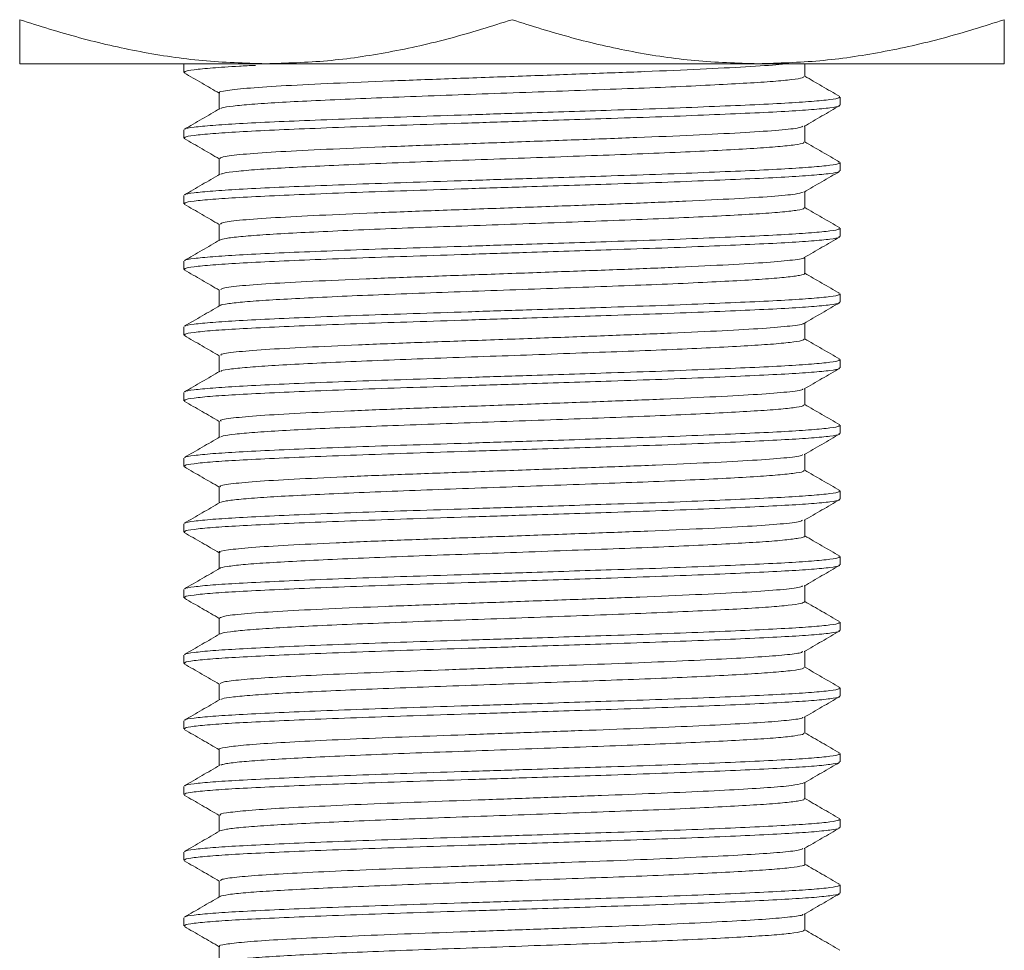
# Model space of a CAD drawing. Header units: millimetres. Extents: x 0 to 210, y 0 to 297.
# Tile 6 of 15: x 65 to 80, y 215 to 229. Entities that reach past the tile are written whole.
import ezdxf

# ---------------------------------------------------------------- set-up
doc = ezdxf.new("R2010")
doc.units = ezdxf.units.MM
doc.layers.add('FORMAT', color=7, linetype='Continuous')

msp = doc.modelspace()

# ---------------------------------------------------------------- linework, layer by layer
at = {"color": 7, "linetype": 'Continuous', "lineweight": 15}
for p, q in [((75.873, 228.17), (68.373, 228.17)), ((79.623, 228.17), (75.873, 228.17))]:
    msp.add_line(p, q, dxfattribs=at)
at = {"color": 7, "linetype": 'Continuous', "lineweight": 15, "flags": 128}
msp.add_lwpolyline([(68.373, 228.17), (67.772, 228.17), (67.211, 228.17), (66.695, 228.17), (66.227, 228.17), (65.813, 228.17), (65.456, 228.17), (65.16, 228.17), (64.926, 228.17), (64.758, 228.17), (64.657, 228.17), (64.623, 228.17)], dxfattribs=at)
at = {"color": 7, "linetype": 'Continuous', "lineweight": 15}
for points, knots in [([(64.623, 228.84), (64.925, 228.745), (65.532, 228.553), (66.462, 228.342), (67.41, 228.198), (68.051, 228.18), (68.372, 228.17)], [0, 0, 0, 0, 0.24727, 0.495365, 0.746876, 1, 1, 1, 1]), ([(64.623, 228.17), (64.623, 228.179), (64.623, 228.197), (64.623, 228.337), (64.623, 228.547), (64.623, 228.742), (64.623, 228.84)], [0, 0, 0, 0, 0.246489, 0.49459, 0.746791, 1, 1, 1, 1]), ([(68.373, 228.17), (68.686, 228.179), (69.313, 228.197), (70.255, 228.337), (71.194, 228.547), (71.813, 228.742), (72.123, 228.84)], [0, 0, 0, 0, 0.246491, 0.494593, 0.746793, 1, 1, 1, 1]), ([(72.123, 228.84), (72.425, 228.745), (73.032, 228.553), (73.963, 228.342), (74.911, 228.198), (75.551, 228.18), (75.873, 228.17)], [0, 0, 0, 0, 0.247269, 0.495363, 0.746874, 1, 1, 1, 1]), ([(75.873, 228.17), (76.186, 228.179), (76.813, 228.197), (77.755, 228.337), (78.694, 228.547), (79.313, 228.742), (79.623, 228.84)], [0, 0, 0, 0, 0.246491, 0.494593, 0.746793, 1, 1, 1, 1]), ([(79.623, 228.84), (79.623, 228.745), (79.623, 228.553), (79.623, 228.342), (79.623, 228.198), (79.623, 228.18), (79.623, 228.17)], [0, 0, 0, 0, 0.247269, 0.495363, 0.746874, 1, 1, 1, 1])]:
    msp.add_open_spline(points, degree=3, knots=knots, dxfattribs=at)
at = {"layer": 'FORMAT', "linetype": 'Continuous', "lineweight": 15}
for p, q in [((67.123, 228.163), (67.123, 228.038)), ((76.582, 227.976), (76.582, 228.17)), ((67.664, 227.726), (67.664, 227.481)), ((77.123, 227.538), (77.123, 227.663)), ((67.123, 227.163), (67.123, 227.038)), ((76.582, 226.976), (76.582, 227.221)), ((67.664, 226.726), (67.664, 226.481)), ((77.123, 226.538), (77.123, 226.663)), ((76.582, 225.976), (76.582, 226.221)), ((67.123, 226.163), (67.123, 226.038)), ((67.664, 225.726), (67.664, 225.481)), ((77.123, 225.538), (77.123, 225.663)), ((67.123, 225.163), (67.123, 225.038)), ((76.582, 224.976), (76.582, 225.221)), ((67.664, 224.726), (67.664, 224.481)), ((77.123, 224.538), (77.123, 224.663)), ((67.123, 224.163), (67.123, 224.038)), ((76.582, 223.976), (76.582, 224.221)), ((67.664, 223.726), (67.664, 223.481)), ((77.123, 223.538), (77.123, 223.663)), ((76.582, 222.976), (76.582, 223.221)), ((67.123, 223.163), (67.123, 223.038)), ((67.664, 222.726), (67.664, 222.481)), ((77.123, 222.538), (77.123, 222.663)), ((67.123, 222.163), (67.123, 222.038)), ((76.582, 221.976), (76.582, 222.221)), ((67.664, 221.726), (67.664, 221.481)), ((77.123, 221.538), (77.123, 221.663)), ((67.123, 221.163), (67.123, 221.038)), ((76.582, 220.976), (76.582, 221.221)), ((67.664, 220.726), (67.664, 220.481)), ((77.123, 220.538), (77.123, 220.663)), ((76.582, 219.976), (76.582, 220.221)), ((67.123, 220.163), (67.123, 220.038)), ((67.664, 219.726), (67.664, 219.481)), ((77.123, 219.538), (77.123, 219.663)), ((67.123, 219.163), (67.123, 219.038)), ((76.582, 218.976), (76.582, 219.221)), ((67.664, 218.726), (67.664, 218.481)), ((77.123, 218.538), (77.123, 218.663)), ((67.123, 218.163), (67.123, 218.038)), ((76.582, 217.976), (76.582, 218.221)), ((67.664, 217.726), (67.664, 217.481)), ((77.123, 217.538), (77.123, 217.663)), ((76.582, 216.976), (76.582, 217.221)), ((67.123, 217.163), (67.123, 217.038)), ((67.664, 216.726), (67.664, 216.481)), ((77.123, 216.538), (77.123, 216.663)), ((67.123, 216.163), (67.123, 216.038)), ((76.582, 215.976), (76.582, 216.221)), ((67.664, 215.726), (67.664, 215.481)), ((77.123, 215.538), (77.123, 215.663)), ((67.123, 215.163), (67.123, 215.038)), ((76.582, 214.976), (76.582, 215.221)), ((67.664, 214.726), (67.664, 214.481))]:
    msp.add_line(p, q, dxfattribs=at)
at = {"layer": 'FORMAT', "linetype": 'Continuous', "lineweight": 0}
for points, knots in [([(76.291, 228.17), (76.26, 228.166), (76.135, 228.15), (75.7, 228.123), (75.016, 228.087), (74.169, 228.05), (73.222, 228.016), (72.22, 227.979), (71.212, 227.943), (70.25, 227.908), (69.384, 227.871), (68.657, 227.836), (68.099, 227.8), (67.77, 227.763), (67.632, 227.739), (67.669, 227.727), (67.671, 227.726)], [0, 0, 0, 0, 0.027021, 0.107109, 0.188004, 0.269129, 0.349129, 0.430247, 0.511153, 0.591234, 0.672481, 0.753075, 0.833403, 0.914684, 0.994928, 1, 1, 1, 1]), ([(67.141, 228.038), (67.138, 228.043), (67.128, 228.056), (67.264, 228.079), (67.543, 228.106), (67.868, 228.128), (68.131, 228.141), (68.216, 228.145)], [0, 0, 0, 0, 0.129189, 0.377665, 0.633346, 0.881824, 1, 1, 1, 1]), ([(76.571, 227.976), (76.568, 227.969), (76.561, 227.953), (76.4, 227.928), (76.118, 227.901), (75.722, 227.875), (75.221, 227.848), (74.636, 227.82), (73.974, 227.793), (73.265, 227.767), (72.518, 227.74), (71.766, 227.713), (71.018, 227.686), (70.307, 227.66), (69.642, 227.632), (69.053, 227.605), (68.547, 227.579), (68.145, 227.552), (67.859, 227.525), (67.703, 227.502), (67.691, 227.489), (67.687, 227.485)], [0, 0, 0, 0, 0.042527, 0.098058, 0.152023, 0.207554, 0.261519, 0.31705, 0.371017, 0.426549, 0.480514, 0.536044, 0.590012, 0.645544, 0.69951, 0.75504, 0.809008, 0.86454, 0.918506, 0.974036, 1, 1, 1, 1]), ([(67.141, 227.172), (67.141, 227.173), (67.137, 227.184), (67.269, 227.204), (67.539, 227.231), (67.954, 227.258), (68.481, 227.284), (69.118, 227.311), (69.833, 227.338), (70.62, 227.365), (71.463, 227.392), (72.266, 227.418), (72.998, 227.442), (73.694, 227.464), (74.421, 227.488), (75.135, 227.516), (75.771, 227.543), (76.296, 227.569), (76.71, 227.596), (76.982, 227.623), (77.119, 227.646), (77.108, 227.659), (77.104, 227.663)], [0, 0, 0, 0, 0.0108353, 0.0646956, 0.1201177, 0.1739786, 0.2294015, 0.2832617, 0.3386837, 0.3925452, 0.4479688, 0.5058214, 0.5479814, 0.5908758, 0.6447353, 0.7001567, 0.7540169, 0.809439, 0.8632992, 0.9187214, 0.9725814, 1, 1, 1, 1]), ([(67.141, 227.038), (67.138, 227.043), (67.127, 227.056), (67.265, 227.079), (67.539, 227.106), (67.954, 227.133), (68.481, 227.159), (69.117, 227.186), (69.833, 227.213), (70.62, 227.24), (71.463, 227.267), (72.266, 227.293), (72.998, 227.317), (73.694, 227.339), (74.421, 227.363), (75.135, 227.391), (75.771, 227.418), (76.296, 227.444), (76.71, 227.471), (76.982, 227.498), (77.119, 227.521), (77.108, 227.534), (77.104, 227.538)], [0, 0, 0, 0, 0.027531, 0.080482, 0.134969, 0.18792, 0.242408, 0.295359, 0.349846, 0.402798, 0.457286, 0.514162, 0.555611, 0.597781, 0.650732, 0.705218, 0.758169, 0.812655, 0.865606, 0.920093, 0.973044, 1, 1, 1, 1]), ([(76.553, 227.217), (76.534, 227.208), (76.492, 227.187), (76.162, 227.153), (75.626, 227.119), (74.906, 227.082), (74.046, 227.046), (73.088, 227.011), (72.082, 226.974), (71.077, 226.938), (70.126, 226.903), (69.276, 226.866), (68.569, 226.831), (68.046, 226.795), (67.72, 226.759), (67.687, 226.737), (67.671, 226.726)], [0, 0, 0, 0, 0.054701, 0.12826, 0.200759, 0.274196, 0.347586, 0.420103, 0.493688, 0.566826, 0.639512, 0.713159, 0.785971, 0.858968, 0.932592, 1, 1, 1, 1]), ([(76.565, 226.976), (76.568, 226.971), (76.575, 226.957), (76.445, 226.934), (76.194, 226.907), (75.818, 226.88), (75.343, 226.854), (74.772, 226.826), (74.13, 226.799), (73.425, 226.773), (72.69, 226.746), (71.932, 226.719), (71.186, 226.692), (70.46, 226.666), (69.788, 226.639), (69.176, 226.611), (68.654, 226.585), (68.224, 226.558), (67.914, 226.531), (67.725, 226.507), (67.698, 226.492), (67.686, 226.486)], [0, 0, 0, 0, 0.031095, 0.085097, 0.140664, 0.194667, 0.250237, 0.304239, 0.359806, 0.413809, 0.469379, 0.52338, 0.578948, 0.63295, 0.688519, 0.742521, 0.798088, 0.85209, 0.907658, 0.961659, 1, 1, 1, 1]), ([(67.141, 226.172), (67.141, 226.174), (67.137, 226.184), (67.269, 226.204), (67.538, 226.231), (67.954, 226.258), (68.481, 226.284), (69.118, 226.311), (69.833, 226.338), (70.62, 226.365), (71.463, 226.392), (72.266, 226.418), (72.998, 226.442), (73.694, 226.464), (74.421, 226.488), (75.135, 226.516), (75.771, 226.543), (76.296, 226.569), (76.71, 226.596), (76.982, 226.623), (77.119, 226.646), (77.108, 226.659), (77.104, 226.663)], [0, 0, 0, 0, 0.010176, 0.064072, 0.119531, 0.173428, 0.228888, 0.282784, 0.338243, 0.39214, 0.447601, 0.505492, 0.54768, 0.590603, 0.644499, 0.699957, 0.753853, 0.809312, 0.863208, 0.918667, 0.972563, 1, 1, 1, 1]), ([(67.141, 226.038), (67.138, 226.043), (67.127, 226.056), (67.265, 226.079), (67.539, 226.106), (67.954, 226.133), (68.481, 226.159), (69.117, 226.186), (69.833, 226.213), (70.62, 226.24), (71.463, 226.267), (72.266, 226.293), (72.998, 226.317), (73.694, 226.339), (74.421, 226.363), (75.135, 226.391), (75.771, 226.418), (76.296, 226.444), (76.71, 226.471), (76.982, 226.498), (77.119, 226.521), (77.108, 226.534), (77.104, 226.538)], [0, 0, 0, 0, 0.027531, 0.080482, 0.134969, 0.18792, 0.242408, 0.295359, 0.349846, 0.402798, 0.457286, 0.514162, 0.555611, 0.597781, 0.650732, 0.705218, 0.758169, 0.812655, 0.865606, 0.920093, 0.973044, 1, 1, 1, 1]), ([(76.558, 226.216), (76.529, 226.206), (76.467, 226.183), (76.101, 226.148), (75.538, 226.114), (74.796, 226.077), (73.92, 226.041), (72.953, 226.006), (71.944, 225.969), (70.944, 225.934), (70.003, 225.898), (69.171, 225.861), (68.486, 225.826), (67.991, 225.79), (67.703, 225.756), (67.688, 225.735), (67.682, 225.726)], [0, 0, 0, 0, 0.0627214, 0.1363394, 0.2089871, 0.2826848, 0.3560806, 0.4288426, 0.5026343, 0.5757243, 0.648752, 0.7225515, 0.7953498, 0.8686971, 0.9424179, 1, 1, 1, 1]), ([(76.568, 225.976), (76.572, 225.973), (76.587, 225.962), (76.485, 225.94), (76.261, 225.913), (75.913, 225.886), (75.457, 225.86), (74.909, 225.833), (74.277, 225.805), (73.59, 225.779), (72.855, 225.752), (72.105, 225.725), (71.35, 225.698), (70.623, 225.672), (69.932, 225.645), (69.309, 225.617), (68.761, 225.59), (68.313, 225.565), (67.972, 225.537), (67.745, 225.51), (67.697, 225.493), (67.674, 225.485)], [0, 0, 0, 0, 0.018012, 0.073501, 0.127425, 0.182913, 0.236837, 0.292325, 0.346249, 0.401737, 0.455661, 0.511149, 0.565073, 0.620562, 0.674485, 0.729973, 0.783899, 0.839388, 0.893312, 0.948799, 1, 1, 1, 1]), ([(67.141, 225.171), (67.141, 225.173), (67.136, 225.184), (67.269, 225.204), (67.539, 225.231), (67.954, 225.258), (68.481, 225.284), (69.118, 225.311), (69.833, 225.338), (70.62, 225.365), (71.463, 225.392), (72.266, 225.418), (72.998, 225.442), (73.694, 225.464), (74.421, 225.488), (75.135, 225.516), (75.771, 225.543), (76.296, 225.569), (76.71, 225.596), (76.982, 225.623), (77.119, 225.646), (77.108, 225.659), (77.104, 225.663)], [0, 0, 0, 0, 0.0114845, 0.0653094, 0.1206951, 0.1745207, 0.2299072, 0.283732, 0.3391177, 0.3929438, 0.448331, 0.5061457, 0.548278, 0.5911443, 0.6449685, 0.7003535, 0.7541783, 0.809564, 0.8633889, 0.9187747, 0.9725994, 1, 1, 1, 1]), ([(67.141, 225.038), (67.138, 225.043), (67.127, 225.056), (67.265, 225.079), (67.539, 225.106), (67.954, 225.133), (68.481, 225.159), (69.117, 225.186), (69.833, 225.213), (70.62, 225.24), (71.463, 225.267), (72.266, 225.293), (72.998, 225.317), (73.694, 225.339), (74.421, 225.363), (75.135, 225.391), (75.771, 225.418), (76.296, 225.444), (76.71, 225.471), (76.982, 225.498), (77.119, 225.521), (77.108, 225.534), (77.104, 225.538)], [0, 0, 0, 0, 0.027531, 0.080482, 0.134969, 0.18792, 0.242408, 0.295359, 0.349846, 0.402798, 0.457286, 0.514162, 0.555611, 0.597781, 0.650732, 0.705218, 0.758169, 0.812655, 0.865606, 0.920093, 0.973044, 1, 1, 1, 1]), ([(76.572, 225.217), (76.572, 225.217), (76.59, 225.205), (76.417, 225.18), (76.043, 225.144), (75.444, 225.109), (74.685, 225.072), (73.793, 225.036), (72.817, 225.001), (71.807, 224.964), (70.811, 224.929), (69.882, 224.893), (69.068, 224.856), (68.406, 224.822), (67.94, 224.785), (67.687, 224.753), (67.689, 224.734), (67.689, 224.726)], [0, 0, 0, 0, 0.0016773, 0.0751365, 0.1484399, 0.2209619, 0.294546, 0.3675743, 0.4403068, 0.5139298, 0.5866356, 0.6596938, 0.7332697, 0.8057795, 0.8791048, 0.9525476, 1, 1, 1, 1]), ([(76.575, 224.976), (76.577, 224.975), (76.598, 224.965), (76.516, 224.946), (76.325, 224.919), (75.999, 224.892), (75.57, 224.866), (75.038, 224.839), (74.428, 224.811), (73.746, 224.785), (73.025, 224.759), (72.272, 224.731), (71.521, 224.704), (70.78, 224.678), (70.084, 224.651), (69.441, 224.624), (68.878, 224.596), (68.404, 224.57), (68.036, 224.543), (67.794, 224.516), (67.678, 224.497), (67.68, 224.487), (67.68, 224.486)], [0, 0, 0, 0, 0.006522, 0.0606, 0.116246, 0.170325, 0.225972, 0.28005, 0.335696, 0.389775, 0.445423, 0.499501, 0.555146, 0.609226, 0.664874, 0.718952, 0.774597, 0.828677, 0.884325, 0.938402, 0.994048, 1, 1, 1, 1]), ([(67.141, 224.173), (67.141, 224.174), (67.138, 224.184), (67.269, 224.204), (67.538, 224.231), (67.954, 224.258), (68.481, 224.284), (69.118, 224.311), (69.833, 224.338), (70.62, 224.365), (71.463, 224.392), (72.266, 224.418), (72.998, 224.442), (73.694, 224.464), (74.421, 224.488), (75.135, 224.516), (75.771, 224.543), (76.296, 224.569), (76.71, 224.596), (76.982, 224.623), (77.119, 224.646), (77.108, 224.659), (77.104, 224.663)], [0, 0, 0, 0, 0.0088639, 0.0628314, 0.1183641, 0.1723323, 0.2278656, 0.2818331, 0.3373656, 0.3913345, 0.4468685, 0.5048364, 0.5470805, 0.5900604, 0.6440272, 0.6995591, 0.7535266, 0.8090592, 0.8630267, 0.9185594, 0.9725268, 1, 1, 1, 1]), ([(67.141, 224.038), (67.138, 224.043), (67.127, 224.056), (67.265, 224.079), (67.539, 224.106), (67.954, 224.133), (68.481, 224.159), (69.117, 224.186), (69.833, 224.213), (70.62, 224.24), (71.463, 224.267), (72.266, 224.293), (72.998, 224.317), (73.694, 224.339), (74.421, 224.363), (75.135, 224.391), (75.771, 224.418), (76.296, 224.444), (76.71, 224.471), (76.982, 224.498), (77.119, 224.521), (77.108, 224.534), (77.104, 224.538)], [0, 0, 0, 0, 0.027531, 0.080482, 0.134969, 0.18792, 0.242408, 0.295359, 0.349846, 0.402798, 0.457286, 0.514162, 0.555611, 0.597781, 0.650732, 0.705218, 0.758169, 0.812655, 0.865606, 0.920093, 0.973044, 1, 1, 1, 1]), ([(76.56, 224.216), (76.561, 224.214), (76.573, 224.201), (76.379, 224.175), (75.973, 224.139), (75.35, 224.104), (74.57, 224.067), (73.664, 224.032), (72.68, 223.996), (71.669, 223.959), (70.68, 223.924), (69.764, 223.888), (68.969, 223.851), (68.329, 223.817), (67.894, 223.78), (67.672, 223.75), (67.687, 223.732), (67.692, 223.726)], [0, 0, 0, 0, 0.009317, 0.083044, 0.156359, 0.229173, 0.30297, 0.375961, 0.449078, 0.52286, 0.595599, 0.669014, 0.742693, 0.815333, 0.888963, 0.962454, 1, 1, 1, 1]), ([(76.575, 223.976), (76.568, 223.968), (76.553, 223.952), (76.376, 223.925), (76.084, 223.898), (75.674, 223.872), (75.167, 223.845), (74.569, 223.817), (73.907, 223.791), (73.187, 223.765), (72.445, 223.737), (71.686, 223.71), (70.947, 223.684), (70.234, 223.657), (69.581, 223.63), (68.995, 223.602), (68.503, 223.576), (68.108, 223.549), (67.838, 223.522), (67.695, 223.501), (67.689, 223.488), (67.687, 223.485)], [0, 0, 0, 0, 0.0488936, 0.1028265, 0.1583232, 0.212258, 0.2677571, 0.32169, 0.3771869, 0.431121, 0.4866193, 0.5405523, 0.5960493, 0.6499823, 0.7054793, 0.7594121, 0.814909, 0.868842, 0.9243391, 0.9782731, 1, 1, 1, 1]), ([(67.141, 223.171), (67.141, 223.173), (67.136, 223.184), (67.269, 223.204), (67.539, 223.231), (67.954, 223.258), (68.481, 223.284), (69.118, 223.311), (69.833, 223.338), (70.62, 223.365), (71.463, 223.392), (72.266, 223.418), (72.998, 223.442), (73.694, 223.464), (74.421, 223.488), (75.135, 223.516), (75.771, 223.543), (76.296, 223.569), (76.71, 223.596), (76.982, 223.623), (77.119, 223.646), (77.108, 223.659), (77.104, 223.663)], [0, 0, 0, 0, 0.011531, 0.065354, 0.120737, 0.17456, 0.229944, 0.283766, 0.339149, 0.392973, 0.448357, 0.506169, 0.548299, 0.591164, 0.644985, 0.700368, 0.75419, 0.809573, 0.863395, 0.918779, 0.972601, 1, 1, 1, 1]), ([(67.141, 223.038), (67.138, 223.043), (67.127, 223.056), (67.265, 223.079), (67.539, 223.106), (67.954, 223.133), (68.481, 223.159), (69.117, 223.186), (69.833, 223.213), (70.62, 223.24), (71.463, 223.267), (72.266, 223.293), (72.998, 223.317), (73.694, 223.339), (74.421, 223.363), (75.135, 223.391), (75.771, 223.418), (76.296, 223.444), (76.71, 223.471), (76.982, 223.498), (77.119, 223.521), (77.108, 223.534), (77.104, 223.538)], [0, 0, 0, 0, 0.027531, 0.080482, 0.134969, 0.18792, 0.242408, 0.295359, 0.349846, 0.402798, 0.457286, 0.514162, 0.555611, 0.597781, 0.650732, 0.705218, 0.758169, 0.812655, 0.865606, 0.920093, 0.973044, 1, 1, 1, 1]), ([(76.551, 223.217), (76.552, 223.214), (76.557, 223.198), (76.337, 223.17), (75.899, 223.134), (75.253, 223.099), (74.453, 223.062), (73.534, 223.027), (72.543, 222.991), (71.532, 222.954), (70.55, 222.92), (69.648, 222.883), (68.872, 222.847), (68.256, 222.812), (67.851, 222.775), (67.659, 222.747), (67.684, 222.73), (67.69, 222.726)], [0, 0, 0, 0, 0.021587, 0.095204, 0.168157, 0.240987, 0.31462, 0.387271, 0.460425, 0.533987, 0.606484, 0.679882, 0.753287, 0.825781, 0.899338, 0.972503, 1, 1, 1, 1]), ([(76.568, 222.976), (76.568, 222.97), (76.569, 222.956), (76.426, 222.931), (76.16, 222.904), (75.776, 222.878), (75.287, 222.851), (74.712, 222.824), (74.058, 222.796), (73.355, 222.771), (72.61, 222.743), (71.859, 222.716), (71.108, 222.689), (70.392, 222.663), (69.72, 222.636), (69.121, 222.609), (68.604, 222.582), (68.188, 222.556), (67.888, 222.528), (67.716, 222.505), (67.696, 222.491), (67.689, 222.486)], [0, 0, 0, 0, 0.035818, 0.091483, 0.145578, 0.201242, 0.255338, 0.311002, 0.365099, 0.420764, 0.474859, 0.530523, 0.584621, 0.640287, 0.694382, 0.750046, 0.804144, 0.85981, 0.913905, 0.969569, 1, 1, 1, 1]), ([(67.141, 222.173), (67.141, 222.174), (67.138, 222.184), (67.269, 222.204), (67.538, 222.231), (67.954, 222.258), (68.481, 222.284), (69.118, 222.311), (69.833, 222.338), (70.62, 222.365), (71.463, 222.392), (72.266, 222.418), (72.998, 222.442), (73.694, 222.464), (74.421, 222.488), (75.135, 222.516), (75.771, 222.543), (76.296, 222.569), (76.71, 222.596), (76.982, 222.623), (77.119, 222.646), (77.108, 222.659), (77.104, 222.663)], [0, 0, 0, 0, 0.008594, 0.062577, 0.118124, 0.172107, 0.227656, 0.281638, 0.337185, 0.391169, 0.446718, 0.504702, 0.546957, 0.589949, 0.64393, 0.699477, 0.75346, 0.809007, 0.862989, 0.918537, 0.972519, 1, 1, 1, 1]), ([(67.141, 222.038), (67.138, 222.043), (67.127, 222.056), (67.265, 222.079), (67.539, 222.106), (67.954, 222.133), (68.481, 222.159), (69.117, 222.186), (69.833, 222.213), (70.62, 222.24), (71.463, 222.267), (72.266, 222.293), (72.998, 222.317), (73.694, 222.339), (74.421, 222.363), (75.135, 222.391), (75.771, 222.418), (76.296, 222.444), (76.71, 222.471), (76.982, 222.498), (77.119, 222.521), (77.108, 222.534), (77.104, 222.538)], [0, 0, 0, 0, 0.027531, 0.080482, 0.134969, 0.18792, 0.242408, 0.295359, 0.349846, 0.402798, 0.457286, 0.514162, 0.555611, 0.597781, 0.650732, 0.705218, 0.758169, 0.812655, 0.865606, 0.920093, 0.973044, 1, 1, 1, 1]), ([(76.546, 222.216), (76.544, 222.211), (76.538, 222.195), (76.29, 222.165), (75.821, 222.13), (75.152, 222.094), (74.334, 222.057), (73.402, 222.022), (72.406, 221.986), (71.395, 221.949), (70.421, 221.915), (69.534, 221.878), (68.778, 221.842), (68.187, 221.807), (67.814, 221.77), (67.647, 221.744), (67.678, 221.729), (67.685, 221.726)], [0, 0, 0, 0, 0.030061, 0.103818, 0.176681, 0.249844, 0.323562, 0.396215, 0.469653, 0.543245, 0.61584, 0.689469, 0.76285, 0.835538, 0.909273, 0.982359, 1, 1, 1, 1]), ([(76.565, 221.976), (76.569, 221.972), (76.581, 221.96), (76.467, 221.937), (76.232, 221.91), (75.87, 221.884), (75.407, 221.857), (74.846, 221.83), (74.213, 221.803), (73.514, 221.776), (72.782, 221.75), (72.025, 221.722), (71.277, 221.695), (70.547, 221.669), (69.868, 221.642), (69.247, 221.615), (68.713, 221.588), (68.271, 221.562), (67.945, 221.535), (67.735, 221.509), (67.698, 221.493), (67.681, 221.485)], [0, 0, 0, 0, 0.024125, 0.078084, 0.133607, 0.187567, 0.243093, 0.297051, 0.352574, 0.406535, 0.46206, 0.516019, 0.571542, 0.625502, 0.681027, 0.734985, 0.790509, 0.844468, 0.899992, 0.95395, 1, 1, 1, 1]), ([(67.141, 221.172), (67.141, 221.173), (67.137, 221.184), (67.269, 221.204), (67.539, 221.231), (67.954, 221.258), (68.481, 221.284), (69.118, 221.311), (69.833, 221.338), (70.62, 221.365), (71.463, 221.392), (72.266, 221.418), (72.998, 221.442), (73.694, 221.464), (74.421, 221.488), (75.135, 221.516), (75.771, 221.543), (76.296, 221.569), (76.71, 221.596), (76.982, 221.623), (77.119, 221.646), (77.108, 221.659), (77.104, 221.663)], [0, 0, 0, 0, 0.0112046, 0.0650447, 0.1204462, 0.174287, 0.2296892, 0.2835292, 0.3389305, 0.3927719, 0.4481749, 0.5060059, 0.5481501, 0.5910285, 0.6448679, 0.7002687, 0.7541087, 0.8095101, 0.8633502, 0.9187517, 0.9725917, 1, 1, 1, 1]), ([(67.141, 221.038), (67.138, 221.043), (67.127, 221.056), (67.265, 221.079), (67.539, 221.106), (67.954, 221.133), (68.481, 221.159), (69.117, 221.186), (69.833, 221.213), (70.62, 221.24), (71.463, 221.267), (72.266, 221.293), (72.998, 221.317), (73.694, 221.339), (74.421, 221.363), (75.135, 221.391), (75.771, 221.418), (76.296, 221.444), (76.71, 221.471), (76.982, 221.498), (77.119, 221.521), (77.108, 221.534), (77.104, 221.538)], [0, 0, 0, 0, 0.027531, 0.080482, 0.134969, 0.18792, 0.242408, 0.295359, 0.349846, 0.402798, 0.457286, 0.514162, 0.555611, 0.597781, 0.650732, 0.705218, 0.758169, 0.812655, 0.865606, 0.920093, 0.973044, 1, 1, 1, 1]), ([(76.546, 221.217), (76.539, 221.21), (76.519, 221.191), (76.239, 221.16), (75.741, 221.125), (75.049, 221.089), (74.213, 221.052), (73.269, 221.018), (72.268, 220.981), (71.259, 220.945), (70.294, 220.91), (69.422, 220.873), (68.688, 220.837), (68.121, 220.802), (67.781, 220.765), (67.635, 220.741), (67.671, 220.727), (67.675, 220.726)], [0, 0, 0, 0, 0.040907, 0.114586, 0.187236, 0.260521, 0.334106, 0.406642, 0.480149, 0.553554, 0.626129, 0.699773, 0.772913, 0.845679, 0.919373, 0.992187, 1, 1, 1, 1]), ([(76.572, 220.976), (76.575, 220.974), (76.593, 220.964), (76.504, 220.944), (76.296, 220.916), (75.962, 220.889), (75.518, 220.863), (74.981, 220.836), (74.358, 220.809), (73.678, 220.782), (72.946, 220.756), (72.198, 220.728), (71.441, 220.701), (70.71, 220.675), (70.013, 220.648), (69.382, 220.621), (68.823, 220.594), (68.364, 220.568), (68.003, 220.541), (67.778, 220.513), (67.67, 220.495), (67.675, 220.486), (67.675, 220.486)], [0, 0, 0, 0, 0.011049, 0.066694, 0.120769, 0.176412, 0.230487, 0.286132, 0.340206, 0.395849, 0.449924, 0.505567, 0.559642, 0.615285, 0.66936, 0.725003, 0.779079, 0.834723, 0.888798, 0.944441, 0.998517, 1, 1, 1, 1]), ([(67.141, 220.173), (67.141, 220.174), (67.138, 220.184), (67.269, 220.204), (67.538, 220.231), (67.954, 220.258), (68.481, 220.284), (69.118, 220.311), (69.833, 220.338), (70.62, 220.365), (71.463, 220.392), (72.266, 220.418), (72.998, 220.442), (73.694, 220.464), (74.421, 220.488), (75.135, 220.516), (75.771, 220.543), (76.296, 220.569), (76.71, 220.596), (76.982, 220.623), (77.119, 220.646), (77.108, 220.659), (77.104, 220.663)], [0, 0, 0, 0, 0.009068, 0.063024, 0.118546, 0.172503, 0.228025, 0.281981, 0.337502, 0.39146, 0.446982, 0.504938, 0.547174, 0.590145, 0.644101, 0.699621, 0.753577, 0.809098, 0.863055, 0.918576, 0.972532, 1, 1, 1, 1]), ([(67.141, 220.038), (67.138, 220.043), (67.127, 220.056), (67.265, 220.079), (67.539, 220.106), (67.954, 220.133), (68.481, 220.159), (69.117, 220.186), (69.833, 220.213), (70.62, 220.24), (71.463, 220.267), (72.266, 220.293), (72.998, 220.317), (73.694, 220.339), (74.421, 220.363), (75.135, 220.391), (75.771, 220.418), (76.296, 220.444), (76.71, 220.471), (76.982, 220.498), (77.119, 220.521), (77.108, 220.534), (77.104, 220.538)], [0, 0, 0, 0, 0.027531, 0.080482, 0.134969, 0.18792, 0.242408, 0.295359, 0.349846, 0.402798, 0.457286, 0.514162, 0.555611, 0.597781, 0.650732, 0.705218, 0.758169, 0.812655, 0.865606, 0.920093, 0.973044, 1, 1, 1, 1]), ([(76.549, 220.216), (76.534, 220.208), (76.498, 220.188), (76.183, 220.155), (75.656, 220.12), (74.943, 220.084), (74.089, 220.047), (73.135, 220.013), (72.13, 219.976), (71.124, 219.94), (70.169, 219.905), (69.314, 219.868), (68.599, 219.833), (68.067, 219.797), (67.726, 219.761), (67.686, 219.737), (67.667, 219.726)], [0, 0, 0, 0, 0.0502076, 0.123884, 0.1964913, 0.2699752, 0.3435025, 0.4160933, 0.4897448, 0.5630383, 0.6357646, 0.7094978, 0.7824746, 0.8554871, 0.9292159, 1, 1, 1, 1]), ([(76.581, 219.976), (76.57, 219.967), (76.546, 219.95), (76.353, 219.922), (76.046, 219.895), (75.628, 219.869), (75.108, 219.842), (74.507, 219.815), (73.833, 219.788), (73.116, 219.762), (72.364, 219.734), (71.613, 219.707), (70.869, 219.681), (70.168, 219.654), (69.515, 219.627), (68.943, 219.6), (68.456, 219.574), (68.076, 219.547), (67.816, 219.519), (67.687, 219.499), (67.685, 219.488), (67.684, 219.485)], [0, 0, 0, 0, 0.053544, 0.109095, 0.163081, 0.218633, 0.272618, 0.328168, 0.382155, 0.437708, 0.491693, 0.547243, 0.60123, 0.656783, 0.710768, 0.766318, 0.820305, 0.875858, 0.929843, 0.985393, 1, 1, 1, 1]), ([(67.141, 219.172), (67.141, 219.173), (67.137, 219.184), (67.269, 219.204), (67.539, 219.231), (67.954, 219.258), (68.481, 219.284), (69.118, 219.311), (69.833, 219.338), (70.62, 219.365), (71.463, 219.392), (72.266, 219.418), (72.998, 219.442), (73.694, 219.464), (74.421, 219.488), (75.135, 219.516), (75.771, 219.543), (76.296, 219.569), (76.71, 219.596), (76.982, 219.623), (77.119, 219.646), (77.108, 219.659), (77.104, 219.663)], [0, 0, 0, 0, 0.010778, 0.064641, 0.120066, 0.17393, 0.229356, 0.28322, 0.338645, 0.39251, 0.447937, 0.505793, 0.547955, 0.590852, 0.644715, 0.700139, 0.754003, 0.809428, 0.863291, 0.918717, 0.97258, 1, 1, 1, 1]), ([(67.141, 219.038), (67.138, 219.043), (67.127, 219.056), (67.265, 219.079), (67.539, 219.106), (67.954, 219.133), (68.481, 219.159), (69.117, 219.186), (69.833, 219.213), (70.62, 219.24), (71.463, 219.267), (72.266, 219.293), (72.998, 219.317), (73.694, 219.339), (74.421, 219.363), (75.135, 219.391), (75.771, 219.418), (76.296, 219.444), (76.71, 219.471), (76.982, 219.498), (77.119, 219.521), (77.108, 219.534), (77.104, 219.538)], [0, 0, 0, 0, 0.027531, 0.080482, 0.134969, 0.18792, 0.242408, 0.295359, 0.349846, 0.402798, 0.457286, 0.514162, 0.555611, 0.597781, 0.650732, 0.705218, 0.758169, 0.812655, 0.865606, 0.920093, 0.973044, 1, 1, 1, 1]), ([(76.553, 219.216), (76.541, 219.209), (76.51, 219.191), (76.258, 219.162), (75.834, 219.131), (75.256, 219.099), (74.553, 219.067), (73.753, 219.035), (72.888, 219.004), (71.992, 218.971), (71.101, 218.939), (70.252, 218.908), (69.476, 218.875), (68.808, 218.843), (68.271, 218.812), (67.894, 218.78), (67.685, 218.751), (67.684, 218.733), (67.683, 218.726)], [0, 0, 0, 0, 0.043348, 0.108929, 0.173682, 0.238618, 0.304211, 0.369142, 0.4339, 0.499482, 0.564578, 0.629198, 0.694743, 0.759981, 0.824513, 0.889999, 0.955355, 1, 1, 1, 1]), ([(76.57, 218.976), (76.567, 218.969), (76.562, 218.954), (76.403, 218.928), (76.127, 218.901), (75.729, 218.875), (75.234, 218.848), (74.646, 218.821), (73.991, 218.794), (73.277, 218.768), (72.537, 218.741), (71.779, 218.713), (71.036, 218.687), (70.319, 218.66), (69.658, 218.633), (69.062, 218.606), (68.559, 218.58), (68.15, 218.553), (67.865, 218.526), (67.706, 218.503), (67.693, 218.49), (67.689, 218.485)], [0, 0, 0, 0, 0.042115, 0.096108, 0.151666, 0.205661, 0.261222, 0.315215, 0.370774, 0.424768, 0.480329, 0.534322, 0.58988, 0.643874, 0.699434, 0.753427, 0.808985, 0.862978, 0.918537, 0.972531, 1, 1, 1, 1]), ([(67.141, 218.172), (67.141, 218.174), (67.137, 218.184), (67.269, 218.204), (67.538, 218.231), (67.954, 218.258), (68.481, 218.284), (69.118, 218.311), (69.833, 218.338), (70.62, 218.365), (71.463, 218.392), (72.266, 218.418), (72.998, 218.442), (73.694, 218.464), (74.421, 218.488), (75.135, 218.516), (75.771, 218.543), (76.296, 218.569), (76.71, 218.596), (76.982, 218.623), (77.119, 218.646), (77.108, 218.659), (77.104, 218.663)], [0, 0, 0, 0, 0.010367, 0.064252, 0.119701, 0.173587, 0.229036, 0.282922, 0.33837, 0.392257, 0.447707, 0.505587, 0.547767, 0.590682, 0.644567, 0.700015, 0.7539, 0.809349, 0.863234, 0.918683, 0.972568, 1, 1, 1, 1]), ([(67.141, 218.038), (67.138, 218.043), (67.127, 218.056), (67.265, 218.079), (67.539, 218.106), (67.954, 218.133), (68.481, 218.159), (69.117, 218.186), (69.833, 218.213), (70.62, 218.24), (71.463, 218.267), (72.266, 218.293), (72.998, 218.317), (73.694, 218.339), (74.421, 218.363), (75.135, 218.391), (75.771, 218.418), (76.296, 218.444), (76.71, 218.471), (76.982, 218.498), (77.119, 218.521), (77.108, 218.534), (77.104, 218.538)], [0, 0, 0, 0, 0.027531, 0.080482, 0.134969, 0.18792, 0.242408, 0.295359, 0.349846, 0.402798, 0.457286, 0.514162, 0.555611, 0.597781, 0.650732, 0.705218, 0.758169, 0.812655, 0.865606, 0.920093, 0.973044, 1, 1, 1, 1]), ([(76.554, 218.217), (76.554, 218.213), (76.552, 218.199), (76.365, 218.173), (76.002, 218.141), (75.471, 218.111), (74.81, 218.078), (74.04, 218.046), (73.194, 218.015), (72.304, 217.982), (71.408, 217.95), (70.54, 217.919), (69.735, 217.887), (69.026, 217.854), (68.443, 217.823), (68, 217.791), (67.744, 217.758), (67.637, 217.737), (67.666, 217.726), (67.668, 217.726)], [0, 0, 0, 0, 0.021833, 0.087312, 0.152409, 0.216889, 0.282319, 0.347543, 0.411965, 0.477322, 0.542651, 0.607065, 0.672324, 0.737734, 0.802191, 0.867329, 0.932796, 0.997347, 1, 1, 1, 1]), ([(76.566, 217.976), (76.569, 217.971), (76.576, 217.958), (76.45, 217.935), (76.199, 217.907), (75.829, 217.881), (75.352, 217.854), (74.787, 217.827), (74.141, 217.8), (73.444, 217.774), (72.703, 217.747), (71.952, 217.72), (71.199, 217.692), (70.478, 217.667), (69.799, 217.639), (69.191, 217.612), (68.662, 217.585), (68.234, 217.559), (67.918, 217.532), (67.726, 217.507), (67.697, 217.492), (67.685, 217.486)], [0, 0, 0, 0, 0.029107, 0.084668, 0.138662, 0.194222, 0.248216, 0.303776, 0.357771, 0.413331, 0.467325, 0.522886, 0.576881, 0.632442, 0.686437, 0.741997, 0.795993, 0.851555, 0.905549, 0.961109, 1, 1, 1, 1]), ([(67.141, 217.172), (67.141, 217.174), (67.137, 217.184), (67.269, 217.204), (67.538, 217.231), (67.954, 217.258), (68.481, 217.284), (69.118, 217.311), (69.833, 217.338), (70.62, 217.365), (71.463, 217.392), (72.266, 217.418), (72.998, 217.442), (73.694, 217.464), (74.421, 217.488), (75.135, 217.516), (75.771, 217.543), (76.296, 217.569), (76.71, 217.596), (76.982, 217.623), (77.119, 217.646), (77.108, 217.659), (77.104, 217.663)], [0, 0, 0, 0, 0.010357, 0.064243, 0.119692, 0.173579, 0.229029, 0.282915, 0.338364, 0.392251, 0.447702, 0.505582, 0.547763, 0.590678, 0.644563, 0.700012, 0.753898, 0.809347, 0.863233, 0.918682, 0.972568, 1, 1, 1, 1]), ([(67.141, 217.038), (67.138, 217.043), (67.127, 217.056), (67.265, 217.079), (67.539, 217.106), (67.954, 217.133), (68.481, 217.159), (69.117, 217.186), (69.833, 217.213), (70.62, 217.24), (71.463, 217.267), (72.266, 217.293), (72.998, 217.317), (73.694, 217.339), (74.421, 217.363), (75.135, 217.391), (75.771, 217.418), (76.296, 217.444), (76.71, 217.471), (76.982, 217.498), (77.119, 217.521), (77.108, 217.534), (77.104, 217.538)], [0, 0, 0, 0, 0.027531, 0.080482, 0.134969, 0.18792, 0.242408, 0.295359, 0.349846, 0.402798, 0.457286, 0.514162, 0.555611, 0.597781, 0.650732, 0.705218, 0.758169, 0.812655, 0.865606, 0.920093, 0.973044, 1, 1, 1, 1]), ([(76.569, 217.216), (76.536, 217.206), (76.468, 217.185), (76.145, 217.152), (75.672, 217.122), (75.053, 217.089), (74.318, 217.057), (73.494, 217.026), (72.616, 216.994), (71.717, 216.961), (70.836, 216.93), (70.005, 216.898), (69.259, 216.865), (68.629, 216.834), (68.136, 216.802), (67.813, 216.77), (67.66, 216.744), (67.68, 216.73), (67.685, 216.726)], [0, 0, 0, 0, 0.062955, 0.128443, 0.192985, 0.258287, 0.323842, 0.388456, 0.453623, 0.519222, 0.583958, 0.648967, 0.714585, 0.779493, 0.844323, 0.909936, 0.975015, 1, 1, 1, 1]), ([(76.567, 216.976), (76.571, 216.973), (76.588, 216.962), (76.487, 216.941), (76.269, 216.913), (75.92, 216.887), (75.47, 216.861), (74.919, 216.833), (74.294, 216.806), (73.602, 216.78), (72.874, 216.753), (72.118, 216.726), (71.369, 216.698), (70.634, 216.672), (69.949, 216.645), (69.319, 216.618), (68.774, 216.591), (68.319, 216.565), (67.979, 216.538), (67.747, 216.511), (67.698, 216.494), (67.674, 216.485)], [0, 0, 0, 0, 0.01762, 0.071553, 0.127051, 0.180986, 0.236486, 0.290419, 0.345917, 0.399852, 0.455352, 0.509286, 0.564783, 0.618718, 0.674218, 0.728151, 0.783649, 0.837584, 0.893083, 0.947016, 1, 1, 1, 1]), ([(67.141, 216.171), (67.141, 216.173), (67.137, 216.184), (67.269, 216.204), (67.539, 216.231), (67.954, 216.258), (68.481, 216.284), (69.118, 216.311), (69.833, 216.338), (70.62, 216.365), (71.463, 216.392), (72.266, 216.418), (72.998, 216.442), (73.694, 216.464), (74.421, 216.488), (75.135, 216.516), (75.771, 216.543), (76.296, 216.569), (76.71, 216.596), (76.982, 216.623), (77.119, 216.646), (77.108, 216.659), (77.104, 216.663)], [0, 0, 0, 0, 0.011308, 0.065143, 0.120538, 0.174373, 0.22977, 0.283604, 0.339, 0.392835, 0.448233, 0.506058, 0.548197, 0.591071, 0.644905, 0.7003, 0.754134, 0.80953, 0.863365, 0.91876, 0.972595, 1, 1, 1, 1]), ([(67.141, 216.038), (67.138, 216.043), (67.127, 216.056), (67.265, 216.079), (67.539, 216.106), (67.954, 216.133), (68.481, 216.159), (69.117, 216.186), (69.833, 216.213), (70.62, 216.24), (71.463, 216.267), (72.266, 216.293), (72.998, 216.317), (73.694, 216.339), (74.421, 216.363), (75.135, 216.391), (75.771, 216.418), (76.296, 216.444), (76.71, 216.471), (76.982, 216.498), (77.119, 216.521), (77.108, 216.534), (77.104, 216.538)], [0, 0, 0, 0, 0.027531, 0.080482, 0.134969, 0.18792, 0.242408, 0.295359, 0.349846, 0.402798, 0.457286, 0.514162, 0.555611, 0.597781, 0.650732, 0.705218, 0.758169, 0.812655, 0.865606, 0.920093, 0.973044, 1, 1, 1, 1]), ([(76.554, 216.217), (76.544, 216.21), (76.517, 216.193), (76.272, 216.163), (75.855, 216.132), (75.282, 216.101), (74.584, 216.068), (73.787, 216.036), (72.925, 216.005), (72.029, 215.972), (71.137, 215.94), (70.285, 215.909), (69.506, 215.877), (68.833, 215.844), (68.29, 215.814), (67.906, 215.781), (67.689, 215.752), (67.683, 215.734), (67.681, 215.726)], [0, 0, 0, 0, 0.0424938, 0.1079475, 0.1726198, 0.2373697, 0.3028285, 0.3676795, 0.4322585, 0.4976984, 0.5627069, 0.6271636, 0.6925603, 0.7577033, 0.822088, 0.8874176, 0.9526716, 1, 1, 1, 1]), ([(76.577, 215.976), (76.578, 215.975), (76.599, 215.966), (76.52, 215.947), (76.33, 215.92), (76.009, 215.893), (75.578, 215.867), (75.052, 215.839), (74.438, 215.812), (73.764, 215.785), (73.037, 215.759), (72.291, 215.732), (71.533, 215.704), (70.799, 215.678), (70.096, 215.652), (69.456, 215.624), (68.887, 215.597), (68.415, 215.571), (68.041, 215.544), (67.799, 215.517), (67.68, 215.497), (67.681, 215.487), (67.682, 215.486)], [0, 0, 0, 0, 0.0046, 0.060233, 0.114296, 0.169927, 0.223992, 0.279624, 0.333687, 0.389318, 0.443381, 0.499013, 0.553076, 0.608706, 0.662769, 0.7184, 0.772464, 0.828096, 0.882159, 0.93779, 0.991854, 1, 1, 1, 1]), ([(67.141, 215.173), (67.141, 215.174), (67.138, 215.184), (67.269, 215.204), (67.538, 215.231), (67.954, 215.258), (68.481, 215.284), (69.118, 215.311), (69.833, 215.338), (70.62, 215.365), (71.463, 215.392), (72.266, 215.418), (72.998, 215.442), (73.694, 215.464), (74.421, 215.488), (75.135, 215.516), (75.771, 215.543), (76.296, 215.569), (76.71, 215.596), (76.982, 215.623), (77.119, 215.646), (77.108, 215.659), (77.104, 215.663)], [0, 0, 0, 0, 0.00913, 0.063083, 0.118601, 0.172554, 0.228073, 0.282026, 0.337543, 0.391498, 0.447017, 0.504969, 0.547202, 0.59017, 0.644123, 0.69964, 0.753593, 0.80911, 0.863063, 0.918581, 0.972534, 1, 1, 1, 1]), ([(67.141, 215.038), (67.138, 215.043), (67.127, 215.056), (67.265, 215.079), (67.539, 215.106), (67.954, 215.133), (68.481, 215.159), (69.117, 215.186), (69.833, 215.213), (70.62, 215.24), (71.463, 215.267), (72.266, 215.293), (72.998, 215.317), (73.694, 215.339), (74.421, 215.363), (75.135, 215.391), (75.771, 215.418), (76.296, 215.444), (76.71, 215.471), (76.982, 215.498), (77.119, 215.521), (77.108, 215.534), (77.104, 215.538)], [0, 0, 0, 0, 0.027531, 0.080482, 0.134969, 0.18792, 0.242408, 0.295359, 0.349846, 0.402798, 0.457286, 0.514162, 0.555611, 0.597781, 0.650732, 0.705218, 0.758169, 0.812655, 0.865606, 0.920093, 0.973044, 1, 1, 1, 1]), ([(76.555, 215.216), (76.555, 215.213), (76.555, 215.2), (76.376, 215.175), (76.02, 215.143), (75.496, 215.112), (74.839, 215.079), (74.073, 215.047), (73.23, 215.016), (72.341, 214.984), (71.444, 214.951), (70.575, 214.92), (69.767, 214.888), (69.053, 214.855), (68.464, 214.825), (68.015, 214.792), (67.751, 214.76), (67.64, 214.738), (67.669, 214.727), (67.671, 214.726)], [0, 0, 0, 0, 0.0174473, 0.0830311, 0.148285, 0.2128573, 0.2783841, 0.3437592, 0.4082885, 0.4737343, 0.5392071, 0.603744, 0.6690849, 0.7346315, 0.7992269, 0.8644394, 0.9300357, 0.99474, 1, 1, 1, 1]), ([(76.575, 214.976), (76.569, 214.969), (76.555, 214.952), (76.382, 214.926), (76.09, 214.898), (75.685, 214.873), (75.176, 214.845), (74.585, 214.818), (73.918, 214.791), (73.206, 214.765), (72.457, 214.738), (71.705, 214.711), (70.959, 214.684), (70.251, 214.658), (69.591, 214.63), (69.009, 214.603), (68.51, 214.577), (68.117, 214.55), (67.841, 214.523), (67.696, 214.501), (67.688, 214.488), (67.686, 214.485)], [0, 0, 0, 0, 0.047015, 0.102506, 0.156433, 0.211924, 0.26585, 0.321341, 0.375268, 0.43076, 0.484687, 0.540177, 0.594106, 0.649598, 0.703525, 0.759015, 0.812943, 0.868436, 0.922362, 0.977853, 1, 1, 1, 1])]:
    msp.add_open_spline(points, degree=3, knots=knots, dxfattribs=at)
at = {"layer": 'FORMAT', "linetype": 'Continuous', "lineweight": 15}
for points, knots in [([(67.129, 228.031), (67.219, 227.978), (67.398, 227.875), (67.576, 227.772), (67.664, 227.721)], [0, 0, 0, 0, 0.5067663, 1, 1, 1, 1]), ([(77.116, 227.671), (77.026, 227.724), (76.848, 227.827), (76.669, 227.93), (76.582, 227.981)], [0, 0, 0, 0, 0.506959, 1, 1, 1, 1]), ([(67.672, 227.485), (67.582, 227.433), (67.401, 227.328), (67.22, 227.224), (67.13, 227.172)], [0, 0, 0, 0, 0.499968, 1, 1, 1, 1]), ([(76.574, 227.217), (76.664, 227.269), (76.845, 227.374), (77.026, 227.478), (77.116, 227.531)], [0, 0, 0, 0, 0.4999611, 1, 1, 1, 1]), ([(67.13, 227.03), (67.221, 226.978), (67.399, 226.875), (67.576, 226.772), (67.664, 226.721)], [0, 0, 0, 0, 0.507935, 1, 1, 1, 1]), ([(77.114, 226.673), (77.023, 226.725), (76.846, 226.828), (76.669, 226.93), (76.582, 226.981)], [0, 0, 0, 0, 0.509247, 1, 1, 1, 1]), ([(76.572, 226.216), (76.662, 226.268), (76.843, 226.373), (77.024, 226.477), (77.114, 226.529)], [0, 0, 0, 0, 0.499965, 1, 1, 1, 1]), ([(67.673, 226.486), (67.582, 226.433), (67.401, 226.329), (67.221, 226.224), (67.13, 226.172)], [0, 0, 0, 0, 0.499965, 1, 1, 1, 1]), ([(67.13, 226.03), (67.22, 225.978), (67.398, 225.875), (67.576, 225.772), (67.664, 225.721)], [0, 0, 0, 0, 0.507452, 1, 1, 1, 1]), ([(77.116, 225.672), (77.026, 225.724), (76.847, 225.827), (76.669, 225.93), (76.582, 225.981)], [0, 0, 0, 0, 0.507253, 1, 1, 1, 1]), ([(67.671, 225.485), (67.581, 225.433), (67.4, 225.328), (67.22, 225.224), (67.129, 225.171)], [0, 0, 0, 0, 0.499966, 1, 1, 1, 1]), ([(76.574, 225.217), (76.665, 225.269), (76.845, 225.374), (77.026, 225.478), (77.117, 225.531)], [0, 0, 0, 0, 0.499963, 1, 1, 1, 1]), ([(67.13, 225.03), (67.22, 224.978), (67.398, 224.875), (67.576, 224.772), (67.664, 224.721)], [0, 0, 0, 0, 0.507769, 1, 1, 1, 1]), ([(77.114, 224.673), (77.024, 224.725), (76.846, 224.827), (76.669, 224.93), (76.582, 224.981)], [0, 0, 0, 0, 0.508617, 1, 1, 1, 1]), ([(67.674, 224.486), (67.583, 224.434), (67.403, 224.329), (67.222, 224.225), (67.132, 224.173)], [0, 0, 0, 0, 0.499964, 1, 1, 1, 1]), ([(76.572, 224.216), (76.663, 224.268), (76.844, 224.373), (77.024, 224.477), (77.115, 224.53)], [0, 0, 0, 0, 0.4999645, 1, 1, 1, 1]), ([(67.131, 224.03), (67.221, 223.977), (67.399, 223.875), (67.577, 223.772), (67.664, 223.721)], [0, 0, 0, 0, 0.508464, 1, 1, 1, 1]), ([(77.116, 223.672), (77.025, 223.724), (76.847, 223.827), (76.669, 223.93), (76.582, 223.981)], [0, 0, 0, 0, 0.507543, 1, 1, 1, 1]), ([(76.574, 223.217), (76.665, 223.269), (76.845, 223.374), (77.026, 223.478), (77.117, 223.531)], [0, 0, 0, 0, 0.499965, 1, 1, 1, 1]), ([(67.671, 223.485), (67.581, 223.433), (67.4, 223.328), (67.22, 223.224), (67.129, 223.171)], [0, 0, 0, 0, 0.499964, 1, 1, 1, 1]), ([(67.129, 223.03), (67.22, 222.978), (67.398, 222.875), (67.576, 222.772), (67.664, 222.721)], [0, 0, 0, 0, 0.507187, 1, 1, 1, 1]), ([(77.116, 222.672), (77.025, 222.724), (76.847, 222.827), (76.669, 222.93), (76.582, 222.981)], [0, 0, 0, 0, 0.507514, 1, 1, 1, 1]), ([(67.674, 222.486), (67.584, 222.434), (67.403, 222.33), (67.222, 222.225), (67.132, 222.173)], [0, 0, 0, 0, 0.4999658, 1, 1, 1, 1]), ([(76.573, 222.216), (76.663, 222.269), (76.844, 222.373), (77.025, 222.478), (77.115, 222.53)], [0, 0, 0, 0, 0.499964, 1, 1, 1, 1]), ([(67.131, 222.029), (67.222, 221.977), (67.399, 221.874), (67.577, 221.772), (67.664, 221.721)], [0, 0, 0, 0, 0.5088361, 1, 1, 1, 1]), ([(77.115, 221.672), (77.025, 221.724), (76.847, 221.827), (76.669, 221.93), (76.582, 221.981)], [0, 0, 0, 0, 0.507893, 1, 1, 1, 1]), ([(67.672, 221.485), (67.581, 221.433), (67.401, 221.328), (67.22, 221.224), (67.129, 221.172)], [0, 0, 0, 0, 0.499963, 1, 1, 1, 1]), ([(76.574, 221.217), (76.664, 221.269), (76.845, 221.374), (77.026, 221.478), (77.116, 221.53)], [0, 0, 0, 0, 0.499968, 1, 1, 1, 1]), ([(67.129, 221.031), (67.219, 220.978), (67.398, 220.875), (67.576, 220.772), (67.664, 220.721)], [0, 0, 0, 0, 0.506753, 1, 1, 1, 1]), ([(77.116, 220.671), (77.026, 220.724), (76.848, 220.827), (76.669, 220.93), (76.582, 220.981)], [0, 0, 0, 0, 0.506963, 1, 1, 1, 1]), ([(76.573, 220.216), (76.664, 220.269), (76.844, 220.373), (77.025, 220.478), (77.115, 220.53)], [0, 0, 0, 0, 0.499961, 1, 1, 1, 1]), ([(67.673, 220.486), (67.583, 220.434), (67.402, 220.329), (67.222, 220.225), (67.131, 220.173)], [0, 0, 0, 0, 0.499968, 1, 1, 1, 1]), ([(67.131, 220.03), (67.221, 219.977), (67.399, 219.875), (67.577, 219.772), (67.664, 219.721)], [0, 0, 0, 0, 0.508625, 1, 1, 1, 1]), ([(77.114, 219.673), (77.024, 219.725), (76.846, 219.828), (76.669, 219.93), (76.582, 219.981)], [0, 0, 0, 0, 0.508993, 1, 1, 1, 1]), ([(67.672, 219.485), (67.582, 219.433), (67.401, 219.329), (67.22, 219.224), (67.13, 219.172)], [0, 0, 0, 0, 0.499964, 1, 1, 1, 1]), ([(76.573, 219.216), (76.663, 219.268), (76.844, 219.373), (77.024, 219.477), (77.115, 219.53)], [0, 0, 0, 0, 0.4999682, 1, 1, 1, 1]), ([(67.129, 219.031), (67.219, 218.978), (67.398, 218.875), (67.576, 218.772), (67.664, 218.721)], [0, 0, 0, 0, 0.506666, 1, 1, 1, 1]), ([(77.116, 218.671), (77.026, 218.724), (76.848, 218.827), (76.669, 218.93), (76.582, 218.981)], [0, 0, 0, 0, 0.506892, 1, 1, 1, 1]), ([(67.672, 218.485), (67.582, 218.433), (67.401, 218.329), (67.221, 218.224), (67.13, 218.172)], [0, 0, 0, 0, 0.499969, 1, 1, 1, 1]), ([(76.574, 218.217), (76.664, 218.269), (76.845, 218.374), (77.026, 218.478), (77.116, 218.53)], [0, 0, 0, 0, 0.499961, 1, 1, 1, 1]), ([(67.13, 218.03), (67.221, 217.978), (67.399, 217.875), (67.576, 217.772), (67.664, 217.721)], [0, 0, 0, 0, 0.507888, 1, 1, 1, 1]), ([(77.114, 217.673), (77.023, 217.725), (76.846, 217.828), (76.669, 217.93), (76.582, 217.981)], [0, 0, 0, 0, 0.509296, 1, 1, 1, 1]), ([(76.572, 217.216), (76.663, 217.268), (76.843, 217.373), (77.024, 217.477), (77.114, 217.529)], [0, 0, 0, 0, 0.499966, 1, 1, 1, 1]), ([(67.672, 217.486), (67.582, 217.433), (67.401, 217.329), (67.221, 217.224), (67.13, 217.172)], [0, 0, 0, 0, 0.499965, 1, 1, 1, 1]), ([(67.13, 217.03), (67.22, 216.978), (67.398, 216.875), (67.576, 216.772), (67.664, 216.721)], [0, 0, 0, 0, 0.5070951, 1, 1, 1, 1]), ([(77.116, 216.672), (77.026, 216.724), (76.848, 216.827), (76.669, 216.93), (76.582, 216.981)], [0, 0, 0, 0, 0.507121, 1, 1, 1, 1]), ([(67.672, 216.485), (67.581, 216.433), (67.4, 216.328), (67.22, 216.224), (67.129, 216.172)], [0, 0, 0, 0, 0.499967, 1, 1, 1, 1]), ([(76.574, 216.217), (76.665, 216.269), (76.845, 216.374), (77.026, 216.478), (77.116, 216.531)], [0, 0, 0, 0, 0.4999619, 1, 1, 1, 1]), ([(67.13, 216.03), (67.221, 215.978), (67.399, 215.875), (67.576, 215.772), (67.664, 215.721)], [0, 0, 0, 0, 0.507928, 1, 1, 1, 1]), ([(77.114, 215.673), (77.024, 215.725), (76.846, 215.828), (76.669, 215.93), (76.582, 215.981)], [0, 0, 0, 0, 0.508958, 1, 1, 1, 1]), ([(67.673, 215.486), (67.583, 215.434), (67.402, 215.329), (67.222, 215.225), (67.131, 215.173)], [0, 0, 0, 0, 0.499964, 1, 1, 1, 1]), ([(76.572, 215.216), (76.663, 215.268), (76.843, 215.373), (77.024, 215.477), (77.114, 215.529)], [0, 0, 0, 0, 0.499965, 1, 1, 1, 1]), ([(67.131, 215.03), (67.221, 214.978), (67.399, 214.875), (67.577, 214.772), (67.664, 214.721)], [0, 0, 0, 0, 0.508125, 1, 1, 1, 1]), ([(77.116, 214.672), (77.025, 214.724), (76.847, 214.827), (76.669, 214.93), (76.582, 214.981)], [0, 0, 0, 0, 0.50745, 1, 1, 1, 1])]:
    msp.add_open_spline(points, degree=3, knots=knots, dxfattribs=at)

doc.saveas('drawing.dxf')
